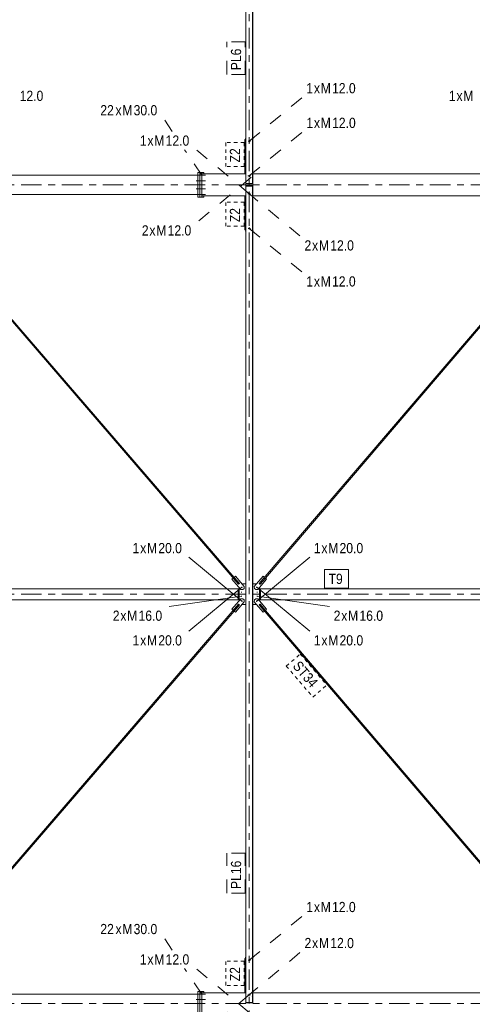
# Model space of a CAD drawing. Header units: millimetres. Extents: x -54 to 556, y -102 to 998.
# Tile 25 of 34: x 124 to 190, y 710 to 854. Entities that reach past the tile are written whole.
import ezdxf

# ---------------------------------------------------------------- set-up
doc = ezdxf.new("R2010")
doc.units = ezdxf.units.MM
for name, pattern in [('XKITLINE00', [0]), ('XKITLINE02', [4, 2, -2]), ('XKITLINE03', [6, 3, -1, 1, -1]), ('XKITLINE04', [3, 0.5, -0.5, 0.5, -0.5, 0.5, -0.5])]:
    doc.linetypes.add(name, pattern=pattern)
for name, color, linetype, lineweight in [('Element', 2, 'Continuous', 0), ('Spoina', 1, 'Continuous', 0), ('Znak elementu', 2, 'Continuous', 0), ('Znak śruby', 4, 'Continuous', 0), ('Śruba', 3, 'Continuous', 0)]:
    doc.layers.add(name, color=color, linetype=linetype, lineweight=lineweight)
doc.styles.add('ARIAL', font='ARIAL.TTF')

msp = doc.modelspace()

# ---------------------------------------------------------------- hatches: boundary and pattern name
at = {"layer": 'Śruba'}
for points in [[(156.52, 771.01), (156.52, 771), (156.51, 770.99), (156.51, 770.98), (156.51, 770.97), (156.5, 770.96), (156.49, 770.95), (156.49, 770.94), (156.48, 770.94), (156.47, 770.93), (156.46, 770.92), (156.45, 770.92), (156.44, 770.92), (156.43, 770.91), (156.42, 770.91), (156.41, 770.91), (156.4, 770.91), (156.39, 770.91), (156.38, 770.91), (156.37, 770.92), (156.36, 770.92), (156.35, 770.93), (156.34, 770.93), (156.33, 770.94), (156.32, 770.95), (156.32, 770.96), (156.31, 770.97), (156.31, 770.98), (156.3, 770.99), (156.3, 771), (156.3, 771.01), (156.3, 771.02), (156.3, 771.03), (156.3, 771.04), (156.3, 771.05), (156.31, 771.06), (156.31, 771.07), (156.32, 771.08), (156.32, 771.09), (156.33, 771.1), (156.34, 771.1), (156.35, 771.11), (156.36, 771.12), (156.37, 771.12), (156.38, 771.13), (156.39, 771.13), (156.4, 771.13), (156.41, 771.13), (156.42, 771.13), (156.43, 771.13), (156.44, 771.13), (156.45, 771.12), (156.46, 771.12), (156.47, 771.11), (156.48, 771.11), (156.49, 771.1), (156.49, 771.09), (156.5, 771.08), (156.51, 771.07), (156.51, 771.06), (156.51, 771.05), (156.52, 771.04), (156.52, 771.03), (156.52, 771.02)], [(158.69, 771.01), (158.69, 771), (158.69, 770.99), (158.68, 770.98), (158.68, 770.97), (158.67, 770.96), (158.67, 770.95), (158.66, 770.94), (158.65, 770.93), (158.64, 770.93), (158.63, 770.92), (158.62, 770.92), (158.61, 770.91), (158.6, 770.91), (158.59, 770.91), (158.58, 770.91), (158.57, 770.91), (158.56, 770.91), (158.55, 770.91), (158.54, 770.92), (158.53, 770.92), (158.52, 770.93), (158.51, 770.93), (158.5, 770.94), (158.5, 770.95), (158.49, 770.96), (158.49, 770.97), (158.48, 770.98), (158.48, 770.99), (158.47, 771), (158.47, 771.01), (158.47, 771.02), (158.47, 771.03), (158.47, 771.04), (158.48, 771.05), (158.48, 771.06), (158.49, 771.07), (158.49, 771.08), (158.5, 771.09), (158.5, 771.1), (158.51, 771.1), (158.52, 771.11), (158.53, 771.12), (158.54, 771.12), (158.55, 771.12), (158.56, 771.13), (158.57, 771.13), (158.58, 771.13), (158.59, 771.13), (158.6, 771.13), (158.61, 771.12), (158.62, 771.12), (158.63, 771.12), (158.64, 771.11), (158.65, 771.1), (158.66, 771.1), (158.67, 771.09), (158.67, 771.08), (158.68, 771.07), (158.68, 771.06), (158.69, 771.05), (158.69, 771.04), (158.69, 771.03), (158.69, 771.02)], [(156.44, 770.29), (156.44, 770.28), (156.44, 770.27), (156.43, 770.27), (156.43, 770.26), (156.43, 770.25), (156.42, 770.24), (156.41, 770.24), (156.41, 770.23), (156.4, 770.23), (156.39, 770.22), (156.39, 770.22), (156.38, 770.21), (156.37, 770.21), (156.36, 770.21), (156.35, 770.21), (156.34, 770.21), (156.33, 770.21), (156.32, 770.21), (156.32, 770.22), (156.31, 770.22), (156.3, 770.23), (156.29, 770.23), (156.29, 770.24), (156.28, 770.24), (156.28, 770.25), (156.27, 770.26), (156.27, 770.27), (156.26, 770.27), (156.26, 770.28), (156.26, 770.29), (156.26, 770.3), (156.26, 770.31), (156.26, 770.32), (156.26, 770.33), (156.27, 770.33), (156.27, 770.34), (156.28, 770.35), (156.28, 770.36), (156.29, 770.36), (156.29, 770.37), (156.3, 770.37), (156.31, 770.38), (156.32, 770.38), (156.32, 770.39), (156.33, 770.39), (156.34, 770.39), (156.35, 770.39), (156.36, 770.39), (156.37, 770.39), (156.38, 770.39), (156.39, 770.38), (156.39, 770.38), (156.4, 770.37), (156.41, 770.37), (156.41, 770.36), (156.42, 770.36), (156.43, 770.35), (156.43, 770.34), (156.43, 770.33), (156.44, 770.33), (156.44, 770.32), (156.44, 770.31), (156.44, 770.3)], [(156.44, 769.69), (156.44, 769.68), (156.44, 769.67), (156.43, 769.67), (156.43, 769.66), (156.43, 769.65), (156.42, 769.64), (156.41, 769.64), (156.41, 769.63), (156.4, 769.63), (156.39, 769.62), (156.39, 769.62), (156.38, 769.61), (156.37, 769.61), (156.36, 769.61), (156.35, 769.61), (156.34, 769.61), (156.33, 769.61), (156.32, 769.61), (156.32, 769.62), (156.31, 769.62), (156.3, 769.63), (156.29, 769.63), (156.29, 769.64), (156.28, 769.64), (156.28, 769.65), (156.27, 769.66), (156.27, 769.67), (156.26, 769.67), (156.26, 769.68), (156.26, 769.69), (156.26, 769.7), (156.26, 769.71), (156.26, 769.72), (156.26, 769.73), (156.27, 769.73), (156.27, 769.74), (156.28, 769.75), (156.28, 769.76), (156.29, 769.76), (156.29, 769.77), (156.3, 769.77), (156.31, 769.78), (156.32, 769.78), (156.32, 769.79), (156.33, 769.79), (156.34, 769.79), (156.35, 769.79), (156.36, 769.79), (156.37, 769.79), (156.38, 769.79), (156.39, 769.78), (156.39, 769.78), (156.4, 769.77), (156.41, 769.77), (156.41, 769.76), (156.42, 769.76), (156.43, 769.75), (156.43, 769.74), (156.43, 769.73), (156.44, 769.73), (156.44, 769.72), (156.44, 769.71), (156.44, 769.7)], [(158.74, 770.29), (158.74, 770.28), (158.74, 770.27), (158.73, 770.27), (158.73, 770.26), (158.72, 770.25), (158.72, 770.24), (158.71, 770.24), (158.71, 770.23), (158.7, 770.23), (158.69, 770.22), (158.68, 770.22), (158.68, 770.21), (158.67, 770.21), (158.66, 770.21), (158.65, 770.21), (158.64, 770.21), (158.63, 770.21), (158.62, 770.21), (158.62, 770.22), (158.61, 770.22), (158.6, 770.23), (158.59, 770.23), (158.59, 770.24), (158.58, 770.24), (158.57, 770.25), (158.57, 770.26), (158.57, 770.27), (158.56, 770.27), (158.56, 770.28), (158.56, 770.29), (158.56, 770.3), (158.56, 770.31), (158.56, 770.32), (158.56, 770.33), (158.57, 770.33), (158.57, 770.34), (158.57, 770.35), (158.58, 770.36), (158.59, 770.36), (158.59, 770.37), (158.6, 770.37), (158.61, 770.38), (158.62, 770.38), (158.62, 770.39), (158.63, 770.39), (158.64, 770.39), (158.65, 770.39), (158.66, 770.39), (158.67, 770.39), (158.68, 770.39), (158.68, 770.38), (158.69, 770.38), (158.7, 770.37), (158.71, 770.37), (158.71, 770.36), (158.72, 770.36), (158.72, 770.35), (158.73, 770.34), (158.73, 770.33), (158.74, 770.33), (158.74, 770.32), (158.74, 770.31), (158.74, 770.3)], [(158.74, 769.69), (158.74, 769.68), (158.74, 769.67), (158.73, 769.67), (158.73, 769.66), (158.72, 769.65), (158.72, 769.64), (158.71, 769.64), (158.71, 769.63), (158.7, 769.63), (158.69, 769.62), (158.68, 769.62), (158.68, 769.61), (158.67, 769.61), (158.66, 769.61), (158.65, 769.61), (158.64, 769.61), (158.63, 769.61), (158.62, 769.61), (158.62, 769.62), (158.61, 769.62), (158.6, 769.63), (158.59, 769.63), (158.59, 769.64), (158.58, 769.64), (158.57, 769.65), (158.57, 769.66), (158.57, 769.67), (158.56, 769.67), (158.56, 769.68), (158.56, 769.69), (158.56, 769.7), (158.56, 769.71), (158.56, 769.72), (158.56, 769.73), (158.57, 769.73), (158.57, 769.74), (158.57, 769.75), (158.58, 769.76), (158.59, 769.76), (158.59, 769.77), (158.6, 769.77), (158.61, 769.78), (158.62, 769.78), (158.62, 769.79), (158.63, 769.79), (158.64, 769.79), (158.65, 769.79), (158.66, 769.79), (158.67, 769.79), (158.68, 769.79), (158.68, 769.78), (158.69, 769.78), (158.7, 769.77), (158.71, 769.77), (158.71, 769.76), (158.72, 769.76), (158.72, 769.75), (158.73, 769.74), (158.73, 769.73), (158.74, 769.73), (158.74, 769.72), (158.74, 769.71), (158.74, 769.7)], [(156.52, 768.97), (156.52, 768.96), (156.51, 768.95), (156.51, 768.94), (156.51, 768.93), (156.5, 768.92), (156.49, 768.91), (156.49, 768.9), (156.48, 768.89), (156.47, 768.89), (156.46, 768.88), (156.45, 768.88), (156.44, 768.87), (156.43, 768.87), (156.42, 768.87), (156.41, 768.87), (156.4, 768.87), (156.39, 768.87), (156.38, 768.87), (156.37, 768.88), (156.36, 768.88), (156.35, 768.89), (156.34, 768.9), (156.33, 768.9), (156.32, 768.91), (156.32, 768.92), (156.31, 768.93), (156.31, 768.94), (156.3, 768.95), (156.3, 768.96), (156.3, 768.97), (156.3, 768.98), (156.3, 768.99), (156.3, 769), (156.3, 769.01), (156.31, 769.02), (156.31, 769.03), (156.32, 769.04), (156.32, 769.05), (156.33, 769.06), (156.34, 769.07), (156.35, 769.07), (156.36, 769.08), (156.37, 769.08), (156.38, 769.09), (156.39, 769.09), (156.4, 769.09), (156.41, 769.09), (156.42, 769.09), (156.43, 769.09), (156.44, 769.08), (156.45, 769.08), (156.46, 769.08), (156.47, 769.07), (156.48, 769.06), (156.49, 769.06), (156.49, 769.05), (156.5, 769.04), (156.51, 769.03), (156.51, 769.02), (156.51, 769.01), (156.52, 769), (156.52, 768.99), (156.52, 768.98)], [(158.69, 768.97), (158.69, 768.96), (158.69, 768.95), (158.68, 768.94), (158.68, 768.93), (158.67, 768.92), (158.67, 768.91), (158.66, 768.9), (158.65, 768.9), (158.64, 768.89), (158.63, 768.88), (158.62, 768.88), (158.61, 768.88), (158.6, 768.87), (158.59, 768.87), (158.58, 768.87), (158.57, 768.87), (158.56, 768.87), (158.55, 768.88), (158.54, 768.88), (158.53, 768.88), (158.52, 768.89), (158.51, 768.9), (158.5, 768.9), (158.5, 768.91), (158.49, 768.92), (158.49, 768.93), (158.48, 768.94), (158.48, 768.95), (158.47, 768.96), (158.47, 768.97), (158.47, 768.98), (158.47, 768.99), (158.47, 769), (158.48, 769.01), (158.48, 769.02), (158.49, 769.03), (158.49, 769.04), (158.5, 769.05), (158.5, 769.06), (158.51, 769.07), (158.52, 769.07), (158.53, 769.08), (158.54, 769.08), (158.55, 769.09), (158.56, 769.09), (158.57, 769.09), (158.58, 769.09), (158.59, 769.09), (158.6, 769.09), (158.61, 769.09), (158.62, 769.08), (158.63, 769.08), (158.64, 769.07), (158.65, 769.07), (158.66, 769.06), (158.67, 769.05), (158.67, 769.04), (158.68, 769.03), (158.68, 769.02), (158.69, 769.01), (158.69, 769), (158.69, 768.99), (158.69, 768.98)]]:
    msp.add_hatch(color=256, dxfattribs=at).paths.add_polyline_path(points, flags=17)

# ---------------------------------------------------------------- linework, layer by layer
at = {"layer": 'Element', "linetype": 'XKITLINE00', "lineweight": 0}
for p, q in [((156.97, 937.9), (156.97, 830.18)), ((157.97, 937.9), (157.97, 830.18)), ((157.97, 937.9), (157.97, 830.18)), ((158, 830.18), (158, 937.9)), ((158, 830.18), (158, 937.9)), ((158, 838.31), (158, 838.31)), ((158, 838.31), (158, 832.28)), ((156.84, 836.62), (156.84, 831.6)), ((156.84, 836.62), (156.97, 836.62)), ((156.84, 836.61), (156.97, 836.61)), ((156.95, 836.79), (156.97, 836.79)), ((156.95, 836.73), (156.95, 836.79)), ((156.95, 836.73), (156.97, 836.73)), ((158, 836.79), (158.05, 836.79)), ((158, 836.73), (158.05, 836.73)), ((158.05, 836.73), (158.05, 836.79)), ((158, 833.49), (158, 833.49)), ((105.5, 831.4), (149.93, 831.4)), ((149.93, 831.8), (149.93, 828.2)), ((150.23, 831.8), (149.93, 831.8)), ((150.23, 831.8), (150.23, 828.2)), ((150.83, 831.8), (150.23, 831.8)), ((150.23, 828.2), (150.23, 831.8)), ((150.53, 828.2), (150.53, 831.8)), ((150.54, 831.6), (156.97, 831.6)), ((150.54, 828.4), (150.54, 831.6)), ((150.83, 831.6), (150.83, 831.8)), ((158, 832.28), (158, 832.28)), ((158, 831.6), (208.9, 831.6)), ((156.97, 830.18), (157.97, 830.18)), ((156.97, 830.1), (156.97, 830.18)), ((158, 830.1), (156.97, 830.1)), ((158, 829.9), (156.97, 829.9)), ((156.97, 829.82), (156.97, 829.9)), ((156.97, 710.18), (156.97, 829.82)), ((157.97, 829.82), (156.97, 829.82)), ((157.97, 830.18), (157.97, 830.18)), ((158, 830.18), (157.97, 830.18)), ((157.97, 830.1), (157.97, 830.18)), ((157.97, 829.82), (157.97, 829.9)), ((157.97, 710.18), (157.97, 829.82)), ((157.97, 710.18), (157.97, 829.82)), ((157.97, 829.82), (157.97, 829.82)), ((158, 829.82), (157.97, 829.82)), ((158, 830.18), (158, 830.18)), ((158, 830.1), (158, 830.18)), ((158, 829.82), (158, 829.9)), ((158, 710.18), (158, 829.82)), ((158, 710.18), (158, 829.82)), ((158, 829.82), (158, 829.82)), ((155.93, 771.46), (106.8, 828.4)), ((107.17, 828.6), (149.93, 828.6)), ((150.54, 828.4), (156.97, 828.4)), ((150.83, 828.2), (150.83, 828.4)), ((156.84, 823.39), (156.84, 828.4)), ((158, 828.4), (207.23, 828.4)), ((158.95, 771.56), (207.48, 828.3)), ((155.26, 772.47), (107.7, 827.59)), ((149.93, 828.2), (150.23, 828.2)), ((150.23, 828.2), (150.83, 828.2)), ((159.85, 772.37), (206.82, 827.28)), ((156.97, 823.39), (156.84, 823.39)), ((156.84, 823.39), (156.84, 823.38)), ((156.84, 823.38), (156.97, 823.38)), ((156.95, 823.27), (156.97, 823.27)), ((156.95, 823.21), (156.95, 823.27)), ((156.95, 823.21), (156.97, 823.21)), ((158, 823.27), (158.05, 823.27)), ((158, 823.21), (158.05, 823.21)), ((158.05, 823.21), (158.05, 823.27)), ((154.95, 772.21), (155.14, 772.37)), ((156.26, 770.69), (154.95, 772.21)), ((155.14, 772.37), (155.14, 772.37)), ((155.14, 772.37), (155.92, 771.46)), ((155.26, 772.47), (155.45, 772.64)), ((156.05, 771.56), (155.26, 772.47)), ((155.46, 772.64), (155.45, 772.64)), ((155.45, 772.64), (156.76, 771.12)), ((156.76, 771.12), (155.46, 772.64)), ((158.23, 771.12), (159.53, 772.64)), ((158.74, 770.69), (160.04, 772.21)), ((160.04, 772.21), (158.74, 770.69)), ((159.72, 772.48), (158.94, 771.56)), ((159.07, 771.46), (159.85, 772.37)), ((159.54, 772.64), (159.53, 772.64)), ((159.53, 772.64), (159.72, 772.48)), ((159.73, 772.48), (159.54, 772.64)), ((159.72, 772.48), (159.73, 772.48)), ((160.04, 772.21), (159.85, 772.37)), ((159.85, 772.37), (159.85, 772.37)), ((159.85, 772.37), (160.04, 772.21)), ((160.04, 772.21), (160.04, 772.21)), ((106.62, 770.8), (155.84, 770.8)), ((155.91, 770.8), (155.84, 770.8)), ((155.84, 769.2), (155.84, 770.8)), ((155.84, 770.8), (155.84, 769.2)), ((155.88, 769.2), (155.88, 770.8)), ((155.91, 769.2), (155.91, 770.8)), ((155.93, 770.8), (155.91, 770.8)), ((155.91, 770.78), (155.91, 770.8)), ((155.91, 770.78), (156, 770.78)), ((155.92, 771.46), (156.05, 771.56)), ((155.93, 770.78), (155.93, 770.8)), ((156, 769.01), (156, 770.99)), ((156.54, 770.67), (156.26, 770.69)), ((156.44, 771.5), (156.97, 771.5)), ((156.54, 770.67), (156.74, 770.84)), ((156.74, 770.84), (156.54, 770.67)), ((156.54, 770.67), (156.54, 770.67)), ((156.74, 770.84), (156.76, 771.12)), ((156.76, 771.12), (156.74, 770.84)), ((156.74, 770.84), (156.74, 770.84)), ((156.76, 771.12), (156.76, 771.12)), ((158, 771.5), (158.56, 771.5)), ((158.26, 770.84), (158.23, 771.12)), ((158.45, 770.67), (158.26, 770.84)), ((158.74, 770.69), (158.45, 770.67)), ((158.46, 770.67), (158.45, 770.67)), ((158.46, 770.67), (158.74, 770.69)), ((158.46, 770.67), (158.46, 770.67)), ((158.74, 770.69), (158.74, 770.69)), ((158.94, 771.56), (158.95, 771.56)), ((158.94, 771.56), (159.01, 771.51)), ((158.95, 771.56), (158.95, 771.56)), ((158.95, 771.56), (158.98, 771.54)), ((158.98, 771.54), (159.01, 771.51)), ((159, 769), (159, 771)), ((159, 769.01), (159, 770.99)), ((159, 770.78), (159.08, 770.78)), ((159.01, 771.51), (159.04, 771.49)), ((159.01, 771.51), (159.07, 771.46)), ((159.04, 771.49), (159.06, 771.47)), ((159.06, 771.47), (159.07, 771.46)), ((159.08, 770.8), (159.08, 769.2)), ((159.08, 770.8), (159.12, 770.8)), ((159.12, 769.2), (159.12, 770.8)), ((159.12, 770.8), (208.34, 770.8)), ((159.12, 770.8), (159.12, 769.2)), ((106.62, 769.2), (155.84, 769.2)), ((154.95, 767.79), (156.26, 769.31)), ((155.91, 769.2), (155.84, 769.2)), ((155.91, 769.2), (155.91, 769.22)), ((155.91, 769.22), (156, 769.22)), ((155.91, 769.2), (155.93, 769.2)), ((155.93, 769.2), (155.93, 769.22)), ((156.26, 769.31), (156.54, 769.33)), ((156.74, 769.16), (156.54, 769.33)), ((156.54, 769.33), (156.54, 769.33)), ((156.54, 769.33), (156.74, 769.16)), ((156.76, 768.88), (156.74, 769.16)), ((156.74, 769.16), (156.74, 769.16)), ((156.74, 769.16), (156.76, 768.88)), ((157.99, 770.04), (157.97, 770.04)), ((157.97, 769.96), (157.99, 769.96)), ((157.99, 769.96), (157.99, 770.04)), ((158.23, 768.88), (158.26, 769.16)), ((158.26, 769.16), (158.45, 769.33)), ((158.45, 769.33), (158.46, 769.33)), ((158.45, 769.33), (158.74, 769.31)), ((158.46, 769.33), (158.46, 769.33)), ((158.46, 769.33), (158.74, 769.31)), ((158.74, 769.31), (160.04, 767.79)), ((158.74, 769.31), (158.74, 769.31)), ((158.74, 769.31), (160.04, 767.79)), ((159, 769.22), (159.08, 769.22)), ((159.08, 769.2), (159.12, 769.2)), ((208.34, 769.2), (159.12, 769.2)), ((106.8, 711.6), (155.93, 768.54)), ((155.14, 767.63), (154.95, 767.79)), ((155.92, 768.54), (155.14, 767.63)), ((155.26, 767.53), (156.05, 768.44)), ((156.76, 768.88), (155.45, 767.36)), ((156.76, 768.88), (155.46, 767.36)), ((156.05, 768.44), (155.92, 768.54)), ((156.44, 768.5), (156.97, 768.5)), ((156.76, 768.88), (156.76, 768.88)), ((158, 768.5), (158.56, 768.5)), ((159.53, 767.36), (158.23, 768.88)), ((158.94, 768.44), (159.01, 768.49)), ((158.94, 768.44), (158.95, 768.44)), ((158.94, 768.44), (159.72, 767.52)), ((158.98, 768.46), (158.95, 768.44)), ((158.95, 768.44), (158.95, 768.44)), ((207.48, 711.7), (158.95, 768.44)), ((159.01, 768.49), (158.98, 768.46)), ((159.01, 768.49), (159.07, 768.54)), ((159.04, 768.51), (159.01, 768.49)), ((159.06, 768.53), (159.04, 768.51)), ((159.07, 768.54), (159.06, 768.53)), ((159.85, 767.63), (159.07, 768.54)), ((160.04, 767.79), (159.85, 767.63)), ((160.04, 767.79), (159.85, 767.63)), ((160.04, 767.79), (160.04, 767.79)), ((107.7, 712.41), (155.26, 767.53)), ((155.14, 767.63), (155.14, 767.63)), ((155.45, 767.36), (155.26, 767.53)), ((155.46, 767.36), (155.45, 767.36)), ((159.72, 767.52), (159.53, 767.36)), ((159.53, 767.36), (159.54, 767.36)), ((159.54, 767.36), (159.73, 767.52)), ((159.72, 767.52), (159.73, 767.52)), ((206.82, 712.72), (159.85, 767.63)), ((159.85, 767.63), (159.85, 767.63)), ((156.84, 716.62), (156.84, 711.6)), ((156.84, 716.62), (156.97, 716.62)), ((156.84, 716.61), (156.97, 716.61)), ((156.95, 716.79), (156.97, 716.79)), ((156.95, 716.73), (156.95, 716.79)), ((156.95, 716.73), (156.97, 716.73)), ((158, 716.79), (158.05, 716.79)), ((158, 716.73), (158.05, 716.73)), ((158.05, 716.73), (158.05, 716.79)), ((158, 713.5), (158, 712.28)), ((158, 713.49), (158, 713.49)), ((107.17, 711.4), (149.93, 711.4)), ((149.93, 711.8), (149.93, 708.2)), ((150.23, 711.8), (149.93, 711.8)), ((150.23, 708.2), (150.23, 711.8)), ((150.23, 711.8), (150.23, 708.2)), ((150.83, 711.8), (150.23, 711.8)), ((150.53, 708.2), (150.53, 711.8)), ((150.54, 711.6), (156.97, 711.6)), ((150.54, 708.4), (150.54, 711.6)), ((150.83, 711.6), (150.83, 711.8)), ((158, 712.28), (158, 712.28)), ((158, 711.6), (207.23, 711.6)), ((156.97, 710.18), (157.97, 710.18)), ((156.97, 710.1), (156.97, 710.18)), ((158, 710.1), (156.97, 710.1)), ((157.97, 710.18), (157.97, 710.18)), ((158, 710.18), (157.97, 710.18)), ((157.97, 710.1), (157.97, 710.18)), ((158, 710.18), (158, 710.18)), ((158, 710.1), (158, 710.18))]:
    msp.add_line(p, q, dxfattribs=at)
at = {"layer": 'Spoina', "linetype": 'XKITLINE03', "lineweight": 0}
for p, q in [((157.5, -20), (157.5, 960)), ((-20, 830), (440, 830)), ((-20, 770), (440, 770)), ((-20, 710), (440, 710))]:
    msp.add_line(p, q, dxfattribs=at)
at = {"layer": 'Znak elementu', "linetype": 'XKITLINE02', "lineweight": 0}
for p, q in [((154.2, 846.19), (154.2, 850.95)), ((156.9, 850.95), (154.2, 850.95)), ((156.9, 846.19), (156.9, 850.95)), ((156.9, 846.19), (154.2, 846.19)), ((154.2, 726.19), (154.2, 732.06)), ((156.9, 732.06), (154.2, 732.06)), ((156.9, 726.19), (156.9, 732.06)), ((156.9, 726.19), (154.2, 726.19))]:
    msp.add_line(p, q, dxfattribs=at)
at = {"layer": 'Znak elementu', "linetype": 'XKITLINE04', "lineweight": 0}
for p, q in [((154.04, 832.68), (154.04, 836.21)), ((156.74, 836.21), (154.04, 836.21)), ((156.74, 832.68), (156.74, 836.21)), ((156.74, 832.68), (154.04, 832.68)), ((154.04, 823.92), (154.04, 827.46)), ((156.74, 827.46), (154.04, 827.46)), ((156.74, 823.92), (156.74, 827.46)), ((156.74, 823.92), (154.04, 823.92)), ((162.93, 759.47), (164.98, 761.23)), ((164.98, 761.23), (168.87, 756.68)), ((162.93, 759.47), (166.82, 754.93)), ((166.82, 754.93), (168.87, 756.68)), ((154.04, 712.68), (154.04, 716.21)), ((156.74, 716.21), (154.04, 716.21)), ((156.74, 712.68), (156.74, 716.21)), ((156.74, 712.68), (154.04, 712.68))]:
    msp.add_line(p, q, dxfattribs=at)
at = {"layer": 'Znak elementu', "linetype": 'XKITLINE00', "lineweight": 0}
for p, q in [((168.53, 773.6), (172.06, 773.6)), ((168.53, 770.9), (168.53, 773.6)), ((172.06, 770.9), (172.06, 773.6)), ((168.53, 770.9), (172.06, 770.9))]:
    msp.add_line(p, q, dxfattribs=at)
at = {"layer": 'Znak śruby', "linetype": 'XKITLINE02', "lineweight": 0}
for p, q in [((157.48, 836.38), (165.26, 842.81)), ((146.19, 837.83), (145.02, 839.58)), ((157.49, 831.3), (165.27, 837.73)), ((150.52, 831.4), (148.01, 835.13)), ((157.49, 828.7), (149.71, 835.13)), ((157.78, 831.1), (150, 824.67)), ((157.22, 828.9), (165, 822.47)), ((157.48, 823.62), (165.26, 817.19)), ((157.48, 716.38), (165.26, 722.81)), ((146.19, 717.83), (145.02, 719.58)), ((157.22, 711.1), (165, 717.53)), ((150.52, 711.4), (148.01, 715.13)), ((157.49, 708.7), (149.71, 715.13)), ((157.49, 711.3), (149.71, 704.87))]:
    msp.add_line(p, q, dxfattribs=at)
at = {"layer": 'Znak śruby', "linetype": 'XKITLINE00', "lineweight": 0}
for p, q in [((156.41, 768.98), (148.64, 775.41)), ((158.59, 768.98), (166.37, 775.41)), ((156.41, 771.02), (148.64, 764.59)), ((158.59, 771.02), (166.37, 764.59)), ((156.35, 769.7), (145.73, 768.2)), ((158.65, 769.7), (169.28, 768.2))]:
    msp.add_line(p, q, dxfattribs=at)
at = {"layer": 'Śruba', "linetype": 'XKITLINE02', "lineweight": 0}
for p, q in [((157.66, 836.38), (157.31, 836.38)), ((157.44, 836.45), (157.41, 836.45)), ((157.44, 836.31), (157.41, 836.31)), ((157.56, 836.45), (157.44, 836.45)), ((157.56, 836.31), (157.44, 836.31)), ((150.81, 831.4), (149.71, 831.4)), ((150.83, 831.4), (149.73, 831.4)), ((151.02, 831.4), (149.92, 831.4)), ((151.07, 831.4), (149.97, 831.4)), ((157.29, 831.3), (157.69, 831.3)), ((157.41, 831.37), (157.44, 831.37)), ((157.41, 831.23), (157.44, 831.23)), ((157.45, 831.37), (157.57, 831.37)), ((157.45, 831.23), (157.57, 831.23)), ((150.81, 830.6), (149.71, 830.6)), ((150.83, 830.6), (149.73, 830.6)), ((150.86, 830.6), (149.76, 830.6)), ((150.93, 830.6), (149.83, 830.6)), ((151, 830.6), (149.9, 830.6)), ((151.02, 830.6), (149.92, 830.6)), ((151.07, 830.6), (149.97, 830.6)), ((157.22, 831.1), (157.21, 831.1)), ((157.78, 831.1), (157.77, 831.1)), ((150.81, 829.4), (149.71, 829.4)), ((150.81, 828.6), (149.71, 828.6)), ((150.83, 829.4), (149.73, 829.4)), ((150.83, 828.6), (149.73, 828.6)), ((150.86, 829.4), (149.76, 829.4)), ((150.93, 829.4), (149.83, 829.4)), ((151, 829.4), (149.9, 829.4)), ((151.02, 829.4), (149.92, 829.4)), ((151.02, 828.6), (149.92, 828.6)), ((151.07, 829.4), (149.97, 829.4)), ((151.07, 828.6), (149.97, 828.6)), ((157.23, 828.9), (157.21, 828.9)), ((157.29, 828.7), (157.69, 828.7)), ((157.41, 828.77), (157.44, 828.77)), ((157.41, 828.63), (157.44, 828.63)), ((157.45, 828.77), (157.57, 828.77)), ((157.45, 828.63), (157.57, 828.63)), ((157.79, 828.9), (157.77, 828.9)), ((157.66, 823.62), (157.31, 823.62)), ((157.44, 823.69), (157.41, 823.69)), ((157.44, 823.55), (157.41, 823.55)), ((157.56, 823.69), (157.44, 823.69)), ((157.56, 823.55), (157.44, 823.55)), ((157.66, 716.38), (157.31, 716.38)), ((157.44, 716.45), (157.41, 716.45)), ((157.44, 716.31), (157.41, 716.31)), ((157.56, 716.45), (157.44, 716.45)), ((157.56, 716.31), (157.44, 716.31)), ((150.81, 711.4), (149.71, 711.4)), ((150.83, 711.4), (149.73, 711.4)), ((151.02, 711.4), (149.92, 711.4)), ((151.07, 711.4), (149.97, 711.4)), ((150.81, 710.6), (149.71, 710.6)), ((150.83, 710.6), (149.73, 710.6)), ((150.86, 710.6), (149.76, 710.6)), ((150.93, 710.6), (149.83, 710.6)), ((151, 710.6), (149.9, 710.6)), ((151.02, 710.6), (149.92, 710.6)), ((151.07, 710.6), (149.97, 710.6)), ((157.23, 711.1), (157.21, 711.1)), ((157.29, 711.3), (157.69, 711.3)), ((157.41, 711.37), (157.44, 711.37)), ((157.41, 711.23), (157.44, 711.23)), ((157.45, 711.37), (157.57, 711.37)), ((157.45, 711.23), (157.57, 711.23)), ((157.79, 711.1), (157.77, 711.1))]:
    msp.add_line(p, q, dxfattribs=at)
at = {"layer": 'Śruba', "linetype": 'XKITLINE00', "lineweight": 0}
for p, q in [((156.41, 771.02), (156.42, 771.02)), ((158.58, 771.02), (158.6, 771.02)), ((156.36, 770.3), (156.35, 770.3)), ((156.36, 769.7), (156.35, 769.7)), ((158.66, 770.3), (158.65, 770.3)), ((158.66, 769.7), (158.65, 769.7)), ((156.41, 768.98), (156.42, 768.98)), ((158.58, 768.98), (158.6, 768.98))]:
    msp.add_line(p, q, dxfattribs=at)

# ---------------------------------------------------------------- texts
at = {"layer": 'Znak elementu', "style": 'ARIAL', "width": 0.85}
for s, rotation, p in [('PL6', 90.0002, (156.3, 846.79)), ('Z2', 90.0002, (156.14, 833.28)), ('Z2', 90.0002, (156.14, 824.52)), ('ST34', -49.4577, (163.78, 759.41)), ('PL16', 90.0002, (156.3, 726.79)), ('Z2', 90.0002, (156.14, 713.28))]:
    msp.add_text(s, height=1.5, rotation=rotation, dxfattribs=at).set_placement(p)
msp.add_text('T9', height=1.5, dxfattribs=at).set_placement((169.13, 771.5))
at = {"layer": 'Znak śruby', "style": 'ARIAL', "width": 0.85}
for s, p in [('1', (165.86, 843.41)), ('x', (166.98, 843.41)), ('M', (167.98, 843.41)), ('12.0', (169.64, 843.41)), ('12.0', (123.8, 842.29)), ('1', (186.79, 842.29)), ('x', (187.9, 842.29)), ('M', (188.9, 842.29)), ('22', (135.63, 840.18)), ('x', (137.86, 840.18)), ('M', (138.86, 840.18)), ('30.0', (140.52, 840.18)), ('1', (165.87, 838.33)), ('M', (167.98, 838.33)), ('12.0', (169.65, 838.33)), ('x', (166.98, 838.33)), ('1', (141.44, 835.73)), ('M', (143.55, 835.73)), ('12.0', (145.22, 835.73)), ('x', (142.55, 835.73)), ('2', (141.73, 822.57)), ('M', (143.84, 822.57)), ('12.0', (145.51, 822.57)), ('x', (142.84, 822.57)), ('2', (165.6, 820.37)), ('x', (166.71, 820.37)), ('M', (167.71, 820.37)), ('12.0', (169.38, 820.37)), ('1', (165.86, 815.09)), ('x', (166.98, 815.09)), ('M', (167.98, 815.09)), ('12.0', (169.64, 815.09)), ('1', (140.36, 776.01)), ('x', (141.48, 776.01)), ('M', (142.48, 776.01)), ('20.0', (144.14, 776.01)), ('1', (166.97, 776.01)), ('x', (168.08, 776.01)), ('M', (169.08, 776.01)), ('20.0', (170.74, 776.01)), ('2', (137.46, 766.1)), ('x', (138.57, 766.1)), ('M', (139.57, 766.1)), ('16.0', (141.24, 766.1)), ('2', (169.88, 766.1)), ('x', (170.99, 766.1)), ('M', (171.99, 766.1)), ('16.0', (173.66, 766.1)), ('1', (140.36, 762.49)), ('x', (141.48, 762.49)), ('M', (142.48, 762.49)), ('20.0', (144.14, 762.49)), ('1', (166.97, 762.49)), ('x', (168.08, 762.49)), ('M', (169.08, 762.49)), ('20.0', (170.74, 762.49)), ('1', (165.86, 723.41)), ('x', (166.98, 723.41)), ('M', (167.98, 723.41)), ('12.0', (169.64, 723.41)), ('22', (135.63, 720.18)), ('M', (138.86, 720.18)), ('30.0', (140.52, 720.18)), ('x', (137.86, 720.18)), ('2', (165.6, 718.13)), ('x', (166.71, 718.13)), ('M', (167.71, 718.13)), ('12.0', (169.38, 718.13)), ('1', (141.44, 715.73)), ('M', (143.55, 715.73)), ('12.0', (145.22, 715.73)), ('x', (142.55, 715.73))]:
    msp.add_text(s, height=1.5, dxfattribs=at).set_placement(p)

doc.saveas('drawing.dxf')
